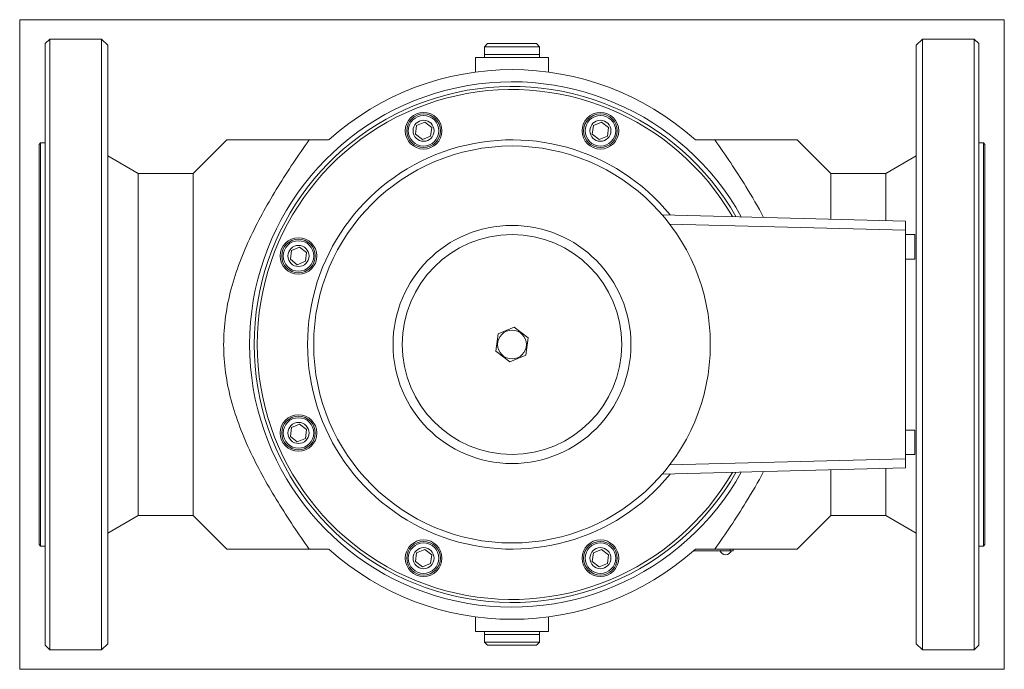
# Model space of a CAD drawing. Extents: x 4.6 to 17.3, y 4.4 to 12.7.
import ezdxf
from ezdxf.xclip import XClip

# ---------------------------------------------------------------- set-up
doc = ezdxf.new("R2010")
doc.units = 0
doc.header["$MEASUREMENT"] = 0
doc.header["$XCLIPFRAME"] = 2
doc.layers.get('0').update_dxf_attribs({"linetype": 'CONTINUOUS'})
for name, color, linetype in [('CEWKA_80', 7, 'CONTINUOUS'), ('K-006GOT_', 7, 'CONTINUOUS'), ('T-026', 7, 'CONTINUOUS'), ('WA_031_01_00_010', 7, 'CONTINUOUS'), ('WA_031_01_00_012', 7, 'CONTINUOUS'), ('WA_080_01_00_001', 7, 'CONTINUOUS'), ('WA_091_01_00_005', 7, 'CONTINUOUS'), ('WA_112_01_03B_G_', 7, 'CONTINUOUS'), ('Ś-006M6X12SZEŚC_', 7, 'CONTINUOUS'), ('Ś-027IMBUSM6X18', 7, 'CONTINUOUS')]:
    doc.layers.add(name, color=color, linetype=linetype)

# ---------------------------------------------------------------- blocks, each defined once
blk = doc.blocks.new('SE1')
at = {"layer": 'CEWKA_80', "color": 7, "linetype": 'CONTINUOUS', "lineweight": 0}
for p, q in [((12.855, 10.219), (15.998, 10.137)), ((15.998, 10.019), (12.953, 10.098)), ((15.998, 10.137), (15.998, 10.019)), ((15.998, 10.019), (15.998, 7.073)), ((16.116, 9.963), (15.998, 9.963)), ((16.116, 9.963), (16.116, 9.648)), ((15.998, 9.648), (16.116, 9.648)), ((16.116, 7.443), (15.998, 7.443)), ((16.116, 7.443), (16.116, 7.128)), ((15.998, 7.128), (16.116, 7.128)), ((12.953, 6.993), (15.998, 7.073)), ((15.998, 7.073), (15.998, 6.955)), ((15.998, 6.955), (12.855, 6.873))]:
    blk.add_line(p, q, dxfattribs=at)
blk.add_circle((10.919, 8.546), 2.559, dxfattribs=at)
at = {"layer": 'K-006GOT_', "color": 7, "linetype": 'CONTINUOUS', "lineweight": 0}
for start, end in [(198.8769, 270), (270, 341.1231)]:
    blk.add_arc((13.675, 5.914), 0.0787, start, end, dxfattribs=at)
at = {"layer": 'T-026', "color": 7, "linetype": 'CONTINUOUS', "lineweight": 0}
for p, q in [((13.734, 5.888), (13.263, 5.888)), ((13.734, 5.888), (13.734, 5.908)), ((13.773, 5.888), (13.734, 5.888)), ((13.773, 5.888), (13.773, 5.908))]:
    blk.add_line(p, q, dxfattribs=at)
at = {"layer": 'WA_031_01_00_010', "color": 7, "linetype": 'CONTINUOUS', "lineweight": 0}
for p, q in [((10.604, 12.424), (10.565, 12.384)), ((10.565, 12.384), (10.565, 12.286)), ((11.273, 12.384), (10.565, 12.384)), ((10.604, 12.424), (11.234, 12.424)), ((11.273, 12.384), (11.234, 12.424)), ((11.273, 12.286), (11.273, 12.384)), ((11.273, 12.286), (10.565, 12.286)), ((10.565, 4.806), (11.273, 4.806)), ((10.565, 4.806), (10.565, 4.707)), ((10.565, 4.707), (11.273, 4.707)), ((10.565, 4.707), (10.604, 4.668)), ((11.234, 4.668), (11.273, 4.707)), ((11.273, 4.707), (11.273, 4.806)), ((11.234, 4.668), (10.604, 4.668))]:
    blk.add_line(p, q, dxfattribs=at)
at = {"layer": 'WA_031_01_00_012', "color": 7, "linetype": 'CONTINUOUS', "lineweight": 0}
for p, q in [((11.273, 12.286), (10.565, 12.286)), ((10.565, 12.286), (10.565, 12.247)), ((11.273, 12.247), (11.273, 12.286)), ((10.565, 4.845), (10.565, 4.806)), ((11.273, 4.806), (11.273, 4.845)), ((10.565, 4.806), (11.273, 4.806))]:
    blk.add_line(p, q, dxfattribs=at)
at = {"layer": 'WA_080_01_00_001', "color": 7, "linetype": 'CONTINUOUS', "lineweight": 0}
for centre, radius in [((9.778, 11.301), 0.236), ((9.778, 11.301), 0.217), ((12.06, 11.301), 0.236), ((12.06, 11.301), 0.217), ((8.164, 9.687), 0.236), ((8.164, 9.687), 0.217), ((8.164, 7.405), 0.236), ((8.164, 7.405), 0.217), ((9.778, 5.791), 0.236), ((9.778, 5.791), 0.217), ((12.06, 5.791), 0.236), ((12.06, 5.791), 0.217)]:
    blk.add_circle(centre, radius, dxfattribs=at)
for radius, start, end in [(3.327, 29.6996, 330.3004), (3.287, 30.1161, 329.8839), (2.638, 39.2928, 320.7072)]:
    blk.add_arc((10.919, 8.546), radius, start, end, dxfattribs=at)
at = {"layer": 'WA_091_01_00_005', "color": 7, "linetype": 'CONTINUOUS', "lineweight": 0}
for radius in [1.535, 1.417]:
    blk.add_circle((10.919, 8.546), radius, dxfattribs=at)
at = {"layer": 'WA_112_01_03B_G_', "color": 7, "linetype": 'CONTINUOUS', "lineweight": 0}
for p, q in [((4.954, 12.483), (4.895, 12.424)), ((4.954, 12.483), (4.954, 4.609)), ((5.624, 12.483), (4.954, 12.483)), ((5.624, 4.609), (5.624, 12.483)), ((5.702, 12.404), (5.624, 12.483)), ((16.214, 12.483), (16.135, 12.404)), ((16.214, 4.609), (16.214, 12.483)), ((16.884, 12.483), (16.214, 12.483)), ((16.884, 4.609), (16.884, 12.483)), ((16.943, 12.424), (16.884, 12.483)), ((4.895, 4.668), (4.895, 12.424)), ((5.702, 4.688), (5.702, 12.404)), ((16.135, 4.688), (16.135, 12.404)), ((16.943, 12.424), (16.943, 4.668)), ((10.447, 12.247), (10.447, 12.057)), ((11.391, 12.247), (10.447, 12.247)), ((11.391, 12.058), (11.391, 12.247)), ((7.238, 11.184), (6.805, 10.751)), ((8.303, 11.184), (7.238, 11.184)), ((8.303, 11.184), (8.553, 11.184)), ((13.285, 11.184), (13.535, 11.184)), ((14.6, 11.184), (13.535, 11.184)), ((15.033, 10.751), (14.6, 11.184)), ((4.836, 11.144), (4.817, 11.125)), ((4.817, 5.967), (4.817, 11.125)), ((4.836, 11.144), (4.836, 5.947)), ((4.895, 11.144), (4.836, 11.144)), ((17.002, 11.144), (16.943, 11.144)), ((17.002, 5.947), (17.002, 11.144)), ((17.021, 11.125), (17.002, 11.144)), ((17.021, 11.125), (17.021, 5.967)), ((6.096, 10.751), (5.702, 10.978)), ((16.135, 10.978), (15.742, 10.751)), ((6.096, 6.341), (6.096, 10.751)), ((6.805, 10.751), (6.096, 10.751)), ((6.805, 6.341), (6.805, 10.751)), ((15.033, 10.162), (15.033, 10.751)), ((15.742, 10.751), (15.033, 10.751)), ((15.742, 10.751), (15.742, 10.143)), ((15.033, 6.341), (15.033, 6.93)), ((15.742, 6.948), (15.742, 6.341)), ((5.702, 6.114), (6.096, 6.341)), ((6.096, 6.341), (6.805, 6.341)), ((6.805, 6.341), (7.238, 5.908)), ((14.6, 5.908), (15.033, 6.341)), ((15.033, 6.341), (15.742, 6.341)), ((15.742, 6.341), (16.135, 6.114)), ((4.817, 5.967), (4.836, 5.947)), ((4.836, 5.947), (4.895, 5.947)), ((8.303, 5.908), (7.238, 5.908)), ((8.303, 5.908), (8.553, 5.908)), ((13.285, 5.908), (13.535, 5.908)), ((14.6, 5.908), (13.535, 5.908)), ((16.943, 5.947), (17.002, 5.947)), ((17.002, 5.947), (17.021, 5.967)), ((10.447, 5.034), (10.447, 4.845)), ((11.391, 4.845), (11.391, 5.034)), ((10.447, 4.845), (11.391, 4.845)), ((4.895, 4.668), (4.954, 4.609)), ((4.954, 4.609), (5.624, 4.609)), ((5.624, 4.609), (5.702, 4.688)), ((16.135, 4.688), (16.214, 4.609)), ((16.214, 4.609), (16.884, 4.609)), ((16.884, 4.609), (16.943, 4.668))]:
    blk.add_line(p, q, dxfattribs=at)
for radius, start, end in [(3.543, 48.1114, 131.8886), (3.386, 29.0963, 330.9037), (3.543, 228.1114, 311.8886)]:
    blk.add_arc((10.919, 8.546), radius, start, end, dxfattribs=at)
for points, knots in [([(8.303, 5.908), (8.163, 6.104), (8.028, 6.305), (7.773, 6.718), (7.654, 6.93), (7.447, 7.366), (7.359, 7.591), (7.233, 8.063), (7.199, 8.302), (7.198, 8.663), (7.207, 8.784), (7.24, 9.027), (7.264, 9.146), (7.358, 9.497), (7.446, 9.723), (7.655, 10.164), (7.774, 10.375), (8.027, 10.786), (8.162, 10.987), (8.303, 11.184)], [0, 0, 0, 0, 0.125, 0.125, 0.25, 0.25, 0.375, 0.375, 0.5, 0.5, 0.5625, 0.5625, 0.625, 0.625, 0.75, 0.75, 0.875, 0.875, 1, 1, 1, 1]), ([(13.535, 11.184), (13.675, 10.987), (13.81, 10.787), (14.017, 10.452), (14.094, 10.32), (14.165, 10.185)], [0, 0, 0, 0, 0.125, 0.125, 0.2038921, 0.2038921, 0.2038921, 0.2038921]), ([(14.166, 6.907), (14.095, 6.773), (14.018, 6.642), (13.811, 6.306), (13.675, 6.105), (13.535, 5.908)], [0.7966243, 0.7966243, 0.7966243, 0.7966243, 0.875, 0.875, 1, 1, 1, 1])]:
    blk.add_open_spline(points, degree=3, knots=knots, dxfattribs=at)
at = {"layer": 'Ś-006M6X12SZEŚC_', "color": 7, "linetype": 'CONTINUOUS', "lineweight": 0}
for p, q in [((10.948, 8.771), (10.739, 8.684)), ((11.129, 8.633), (10.948, 8.771)), ((10.739, 8.684), (10.709, 8.459)), ((11.099, 8.408), (11.129, 8.633)), ((10.709, 8.459), (10.889, 8.321)), ((10.889, 8.321), (11.099, 8.408))]:
    blk.add_line(p, q, dxfattribs=at)
blk.add_circle((10.919, 8.546), 0.185, dxfattribs=at)
at = {"layer": 'Ś-027IMBUSM6X18', "color": 7, "linetype": 'CONTINUOUS', "lineweight": 0}
for p, q in [((9.688, 11.37), (9.673, 11.258)), ((9.793, 11.414), (9.688, 11.37)), ((9.883, 11.345), (9.793, 11.414)), ((9.868, 11.232), (9.883, 11.345)), ((11.97, 11.37), (11.955, 11.258)), ((12.075, 11.414), (11.97, 11.37)), ((12.165, 11.345), (12.075, 11.414)), ((12.15, 11.232), (12.165, 11.345)), ((9.673, 11.258), (9.763, 11.188)), ((9.763, 11.188), (9.868, 11.232)), ((11.955, 11.258), (12.045, 11.188)), ((12.045, 11.188), (12.15, 11.232)), ((8.179, 9.8), (8.074, 9.756)), ((8.269, 9.731), (8.179, 9.8)), ((8.074, 9.756), (8.059, 9.644)), ((8.254, 9.618), (8.269, 9.731)), ((8.059, 9.644), (8.149, 9.574)), ((8.149, 9.574), (8.254, 9.618)), ((8.179, 7.517), (8.074, 7.474)), ((8.269, 7.448), (8.179, 7.517)), ((8.074, 7.474), (8.059, 7.361)), ((8.254, 7.335), (8.269, 7.448)), ((8.059, 7.361), (8.149, 7.292)), ((8.149, 7.292), (8.254, 7.335)), ((9.688, 5.86), (9.673, 5.747)), ((9.793, 5.903), (9.688, 5.86)), ((9.883, 5.834), (9.793, 5.903)), ((11.97, 5.86), (11.955, 5.747)), ((12.075, 5.903), (11.97, 5.86)), ((12.165, 5.834), (12.075, 5.903)), ((9.673, 5.747), (9.763, 5.678)), ((9.763, 5.678), (9.868, 5.721)), ((9.868, 5.721), (9.883, 5.834)), ((11.955, 5.747), (12.045, 5.678)), ((12.045, 5.678), (12.15, 5.721)), ((12.15, 5.721), (12.165, 5.834))]:
    blk.add_line(p, q, dxfattribs=at)
for centre, radius in [((9.778, 11.301), 0.197), ((9.778, 11.301), 0.136), ((12.06, 11.301), 0.197), ((12.06, 11.301), 0.136), ((8.164, 9.687), 0.197), ((8.164, 9.687), 0.136), ((8.164, 7.405), 0.197), ((8.164, 7.405), 0.136), ((9.778, 5.791), 0.197), ((12.06, 5.791), 0.197), ((9.778, 5.791), 0.136), ((12.06, 5.791), 0.136)]:
    blk.add_circle(centre, radius, dxfattribs=at)

msp = doc.modelspace()

# ---------------------------------------------------------------- block references
at = {"color": 0, "lineweight": 0}
ref = msp.add_blockref('SE1', (0, 0), dxfattribs=at)
XClip(ref).set_block_clipping_path([(4.5665875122, 4.3587838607), (17.2713120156, 12.7327997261)])
ref.dxf.unprotected_set("ltscale", 0)

doc.saveas('drawing.dxf')
